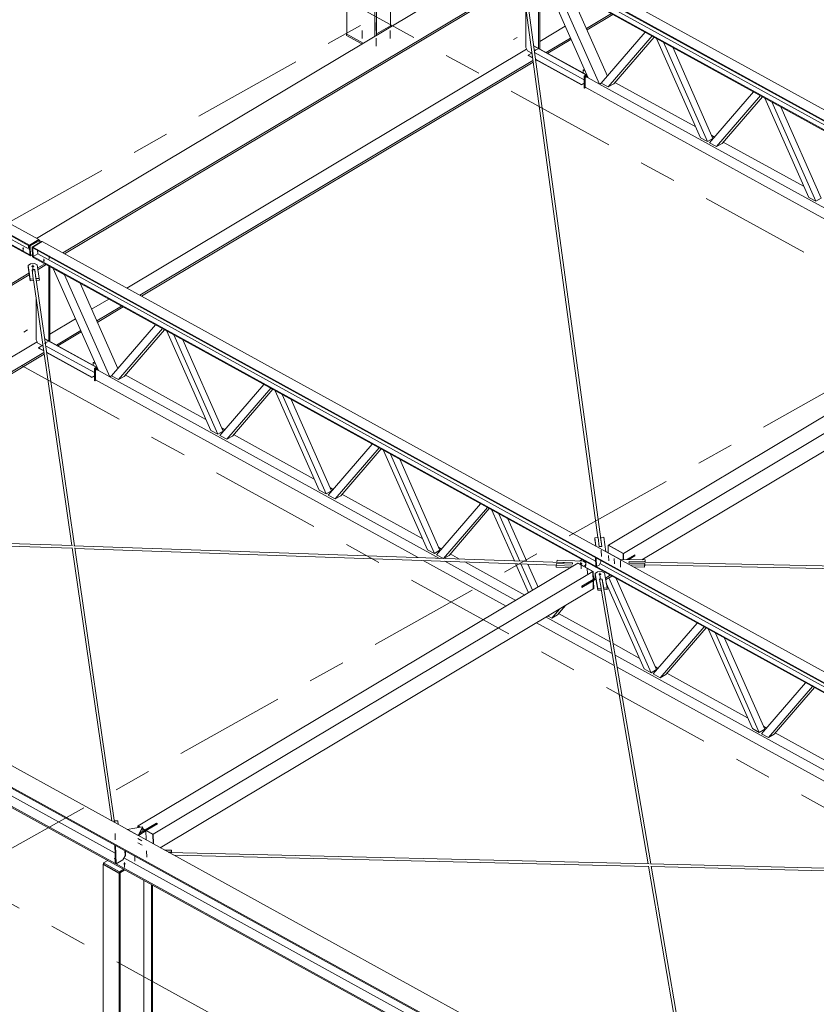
# Model space of a CAD drawing. Header units: millimetres. Extents: x -260 to 160, y -50 to 247.
# Tile 35 of 74: x -46 to -24, y 52 to 78. Entities that reach past the tile are written whole.
import ezdxf

# ---------------------------------------------------------------- set-up
doc = ezdxf.new("R2010")
doc.units = ezdxf.units.MM
for name, pattern in [('XKITLINE00', [0]), ('XKITLINE02', [4, 2, -2]), ('XKITLINE03', [6, 3, -1, 1, -1])]:
    doc.linetypes.add(name, pattern=pattern)
for name, color, linetype, lineweight in [('Element', 2, 'Continuous', 0), ('Spoina', 1, 'Continuous', 0), ('Śruba', 3, 'Continuous', 0)]:
    doc.layers.add(name, color=color, linetype=linetype, lineweight=lineweight)

msp = doc.modelspace()

# ---------------------------------------------------------------- hatches: boundary and pattern name
at = {"layer": 'Śruba'}
for points in [[(-31.665, 77.585), (-31.663, 77.581), (-31.662, 77.576), (-31.662, 77.572), (-31.663, 77.568), (-31.664, 77.565), (-31.665, 77.563), (-31.668, 77.561), (-31.67, 77.56), (-31.674, 77.56), (-31.677, 77.56), (-31.68, 77.562), (-31.684, 77.564), (-31.687, 77.568), (-31.69, 77.571), (-31.693, 77.575), (-31.695, 77.58), (-31.696, 77.584), (-31.697, 77.589), (-31.698, 77.593), (-31.697, 77.597), (-31.696, 77.6), (-31.694, 77.603), (-31.692, 77.604), (-31.689, 77.605), (-31.686, 77.605), (-31.683, 77.605), (-31.679, 77.603), (-31.676, 77.601), (-31.673, 77.598), (-31.67, 77.594), (-31.667, 77.59)], [(-30.326, 76.848), (-30.324, 76.843), (-30.323, 76.839), (-30.323, 76.835), (-30.324, 76.831), (-30.325, 76.828), (-30.326, 76.825), (-30.329, 76.823), (-30.331, 76.822), (-30.335, 76.822), (-30.338, 76.823), (-30.341, 76.825), (-30.345, 76.827), (-30.348, 76.83), (-30.351, 76.834), (-30.354, 76.838), (-30.356, 76.842), (-30.358, 76.847), (-30.358, 76.851), (-30.359, 76.855), (-30.358, 76.859), (-30.357, 76.863), (-30.355, 76.865), (-30.353, 76.867), (-30.35, 76.868), (-30.347, 76.868), (-30.344, 76.867), (-30.34, 76.866), (-30.337, 76.863), (-30.334, 76.86), (-30.331, 76.856), (-30.328, 76.852)], [(-45.491, 72.214), (-45.495, 72.215), (-45.5, 72.216), (-45.504, 72.218), (-45.507, 72.22), (-45.509, 72.222), (-45.511, 72.225), (-45.511, 72.228), (-45.511, 72.231), (-45.509, 72.233), (-45.507, 72.236), (-45.504, 72.238), (-45.5, 72.24), (-45.496, 72.241), (-45.491, 72.242), (-45.487, 72.243), (-45.482, 72.243), (-45.477, 72.242), (-45.473, 72.241), (-45.469, 72.239), (-45.466, 72.237), (-45.463, 72.235), (-45.462, 72.232), (-45.461, 72.229), (-45.462, 72.226), (-45.463, 72.224), (-45.465, 72.221), (-45.468, 72.219), (-45.472, 72.217), (-45.476, 72.215), (-45.481, 72.215), (-45.486, 72.214)], [(-45.234, 71.734), (-45.241, 71.735), (-45.248, 71.737), (-45.254, 71.74), (-45.259, 71.743), (-45.263, 71.747), (-45.265, 71.751), (-45.266, 71.756), (-45.265, 71.76), (-45.263, 71.764), (-45.26, 71.768), (-45.255, 71.772), (-45.249, 71.775), (-45.242, 71.777), (-45.235, 71.778), (-45.227, 71.779), (-45.22, 71.779), (-45.212, 71.778), (-45.206, 71.776), (-45.199, 71.773), (-45.195, 71.77), (-45.191, 71.766), (-45.188, 71.762), (-45.188, 71.758), (-45.188, 71.753), (-45.19, 71.749), (-45.194, 71.745), (-45.199, 71.741), (-45.204, 71.738), (-45.211, 71.736), (-45.219, 71.735), (-45.226, 71.734)], [(-44.933, 71.907), (-44.937, 71.908), (-44.942, 71.909), (-44.946, 71.911), (-44.949, 71.913), (-44.951, 71.915), (-44.953, 71.918), (-44.953, 71.92), (-44.953, 71.923), (-44.951, 71.926), (-44.949, 71.929), (-44.946, 71.931), (-44.942, 71.933), (-44.938, 71.934), (-44.933, 71.935), (-44.929, 71.935), (-44.924, 71.935), (-44.919, 71.935), (-44.915, 71.933), (-44.911, 71.932), (-44.908, 71.93), (-44.905, 71.927), (-44.904, 71.925), (-44.903, 71.922), (-44.904, 71.919), (-44.905, 71.916), (-44.907, 71.914), (-44.91, 71.911), (-44.914, 71.91), (-44.918, 71.908), (-44.923, 71.907), (-44.928, 71.907)], [(-44.865, 69.695), (-44.863, 69.691), (-44.862, 69.687), (-44.862, 69.682), (-44.863, 69.679), (-44.864, 69.675), (-44.865, 69.673), (-44.868, 69.671), (-44.87, 69.67), (-44.874, 69.67), (-44.877, 69.671), (-44.88, 69.672), (-44.884, 69.675), (-44.887, 69.678), (-44.89, 69.681), (-44.893, 69.685), (-44.895, 69.69), (-44.897, 69.694), (-44.897, 69.699), (-44.898, 69.703), (-44.897, 69.707), (-44.896, 69.71), (-44.894, 69.713), (-44.892, 69.714), (-44.889, 69.715), (-44.886, 69.716), (-44.883, 69.715), (-44.879, 69.713), (-44.876, 69.711), (-44.873, 69.708), (-44.87, 69.704), (-44.867, 69.7)], [(-43.526, 68.958), (-43.524, 68.954), (-43.524, 68.949), (-43.523, 68.945), (-43.524, 68.941), (-43.525, 68.938), (-43.527, 68.935), (-43.529, 68.933), (-43.532, 68.932), (-43.535, 68.932), (-43.538, 68.933), (-43.541, 68.935), (-43.545, 68.937), (-43.548, 68.94), (-43.551, 68.944), (-43.554, 68.948), (-43.556, 68.952), (-43.558, 68.957), (-43.559, 68.961), (-43.559, 68.966), (-43.558, 68.969), (-43.557, 68.973), (-43.556, 68.975), (-43.553, 68.977), (-43.551, 68.978), (-43.547, 68.978), (-43.544, 68.977), (-43.541, 68.976), (-43.537, 68.973), (-43.534, 68.97), (-43.531, 68.967), (-43.528, 68.962)], [(-30.458, 63.713), (-30.466, 63.714), (-30.472, 63.716), (-30.478, 63.719), (-30.483, 63.722), (-30.487, 63.726), (-30.49, 63.73), (-30.49, 63.734), (-30.49, 63.739), (-30.488, 63.743), (-30.484, 63.747), (-30.479, 63.75), (-30.473, 63.753), (-30.467, 63.756), (-30.459, 63.757), (-30.452, 63.758), (-30.444, 63.758), (-30.437, 63.757), (-30.43, 63.755), (-30.424, 63.752), (-30.419, 63.749), (-30.415, 63.745), (-30.413, 63.741), (-30.412, 63.736), (-30.413, 63.732), (-30.415, 63.728), (-30.418, 63.724), (-30.423, 63.72), (-30.429, 63.717), (-30.436, 63.715), (-30.443, 63.713), (-30.451, 63.713)], [(-29.945, 63.431), (-29.952, 63.432), (-29.959, 63.434), (-29.965, 63.436), (-29.97, 63.44), (-29.974, 63.443), (-29.976, 63.448), (-29.977, 63.452), (-29.976, 63.456), (-29.974, 63.461), (-29.971, 63.465), (-29.966, 63.468), (-29.96, 63.471), (-29.953, 63.473), (-29.946, 63.475), (-29.938, 63.476), (-29.931, 63.475), (-29.923, 63.474), (-29.916, 63.472), (-29.91, 63.47), (-29.905, 63.466), (-29.902, 63.463), (-29.899, 63.458), (-29.899, 63.454), (-29.899, 63.45), (-29.901, 63.445), (-29.905, 63.441), (-29.91, 63.438), (-29.915, 63.435), (-29.922, 63.433), (-29.93, 63.431), (-29.937, 63.431)], [(-43.014, 55.766), (-43.02, 55.767), (-43.025, 55.768), (-43.03, 55.77), (-43.034, 55.773), (-43.037, 55.776), (-43.039, 55.78), (-43.04, 55.783), (-43.04, 55.787), (-43.038, 55.79), (-43.035, 55.793), (-43.031, 55.796), (-43.026, 55.799), (-43.021, 55.801), (-43.015, 55.802), (-43.008, 55.802), (-43.002, 55.802), (-42.996, 55.801), (-42.991, 55.8), (-42.986, 55.798), (-42.982, 55.795), (-42.978, 55.792), (-42.977, 55.788), (-42.976, 55.785), (-42.976, 55.781), (-42.978, 55.778), (-42.981, 55.774), (-42.985, 55.772), (-42.99, 55.769), (-42.995, 55.767), (-43.001, 55.766), (-43.007, 55.766)], [(-42.76, 55.626), (-42.766, 55.627), (-42.772, 55.628), (-42.777, 55.631), (-42.781, 55.633), (-42.784, 55.636), (-42.786, 55.64), (-42.786, 55.643), (-42.786, 55.647), (-42.784, 55.651), (-42.781, 55.654), (-42.777, 55.657), (-42.773, 55.659), (-42.767, 55.661), (-42.761, 55.662), (-42.755, 55.663), (-42.749, 55.663), (-42.743, 55.662), (-42.737, 55.66), (-42.732, 55.658), (-42.728, 55.655), (-42.725, 55.652), (-42.723, 55.649), (-42.722, 55.645), (-42.723, 55.642), (-42.724, 55.638), (-42.727, 55.635), (-42.731, 55.632), (-42.736, 55.629), (-42.742, 55.628), (-42.748, 55.626), (-42.754, 55.626)]]:
    msp.add_hatch(color=256, dxfattribs=at).paths.add_polyline_path(points, flags=17)

# ---------------------------------------------------------------- linework, layer by layer
at = {"layer": 'Element', "linetype": 'XKITLINE00', "lineweight": 0}
for p, q in [((-45.315, 72.324), (-75.66, 89.037)), ((-45.314, 72.301), (-75.66, 89.013)), ((-75.409, 89.187), (-45.064, 72.474)), ((-45.308, 72.067), (-75.653, 88.779)), ((-75.343, 88.585), (-45.307, 72.043)), ((-60.378, 80.503), (-45.312, 72.206)), ((-31.772, 80.314), (-1.427, 63.602)), ((-45.125, 72.508), (-32.417, 80.104)), ((-36.767, 78.015), (-36.767, 80.121)), ((-1.679, 63.451), (-32.024, 80.164)), ((-1.678, 63.428), (-32.023, 80.14)), ((-31.897, 79.978), (-16.827, 71.678)), ((-36.006, 77.958), (-36.006, 79.702)), ((-35.965, 77.983), (-35.965, 79.68)), ((-1.672, 63.194), (-32.017, 79.906)), ((-1.671, 63.171), (-32.016, 79.883)), ((-31.595, 77.633), (-31.595, 79.651)), ((-44.415, 72.117), (-32.132, 79.458)), ((-44.373, 72.094), (-32.126, 79.414)), ((-35.587, 78.24), (-35.587, 79.471)), ((-29.89, 64.199), (-31.976, 79.512)), ((-31.564, 77.616), (-31.564, 79.634)), ((-31.478, 79.586), (-30.261, 76.835)), ((-31.171, 79.417), (-29.954, 76.666)), ((-29.995, 64.439), (-32.014, 79.264)), ((-29.738, 76.886), (-30.756, 79.189)), ((-31.942, 78.739), (-31.942, 77.652)), ((-30.305, 78.169), (-29.633, 78.571)), ((-30.288, 78.132), (-29.592, 78.548)), ((-35.965, 78.028), (-35.587, 78.24)), ((-35.587, 78.24), (-35.56, 78.225)), ((-31.564, 77.816), (-30.877, 78.227)), ((-29.903, 76.694), (-28.72, 78.067)), ((-36.773, 78.04), (-36.767, 78.043)), ((-36.773, 77.98), (-36.773, 78.04)), ((-36.773, 78.04), (-36.767, 78.037)), ((-36.355, 77.75), (-36.773, 77.98)), ((-36.767, 78.015), (-36.322, 77.769)), ((-31.391, 77.521), (-30.737, 77.911)), ((-31.349, 77.498), (-30.721, 77.874)), ((-29.719, 76.592), (-28.535, 77.966)), ((-28.482, 77.937), (-29.568, 76.677)), ((-27.229, 75.221), (-28.413, 77.899)), ((-27.045, 75.119), (-28.229, 77.797)), ((-42.691, 71.167), (-31.916, 77.606)), ((-31.942, 77.652), (-31.891, 77.564)), ((-31.891, 77.564), (-31.78, 77.503)), ((-31.729, 77.7), (-31.723, 77.704)), ((-31.729, 77.699), (-30.319, 76.922)), ((-31.723, 77.704), (-30.311, 76.926)), ((-27.98, 77.66), (-26.894, 75.204)), ((-42.343, 70.976), (-31.747, 77.308)), ((-42.302, 70.953), (-31.741, 77.264)), ((-31.774, 77.506), (-31.874, 77.45)), ((-31.874, 77.45), (-31.758, 77.386)), ((-31.874, 77.45), (-31.874, 77.441)), ((-31.874, 77.441), (-31.756, 77.376)), ((-31.704, 77.516), (-30.368, 76.78)), ((-31.68, 77.343), (-30.434, 76.657)), ((-31.679, 77.334), (-30.434, 76.648)), ((-31.675, 77.303), (-31.65, 77.318)), ((-30.397, 77.048), (-30.367, 77.065)), ((-30.342, 77.017), (-30.397, 77.048)), ((-30.397, 77.048), (-30.397, 76.973)), ((-30.367, 77.065), (-30.361, 77.062)), ((-30.368, 76.895), (-30.304, 76.931)), ((-30.368, 76.568), (-30.368, 76.895)), ((-30.368, 76.895), (-30.353, 76.886)), ((-30.353, 76.886), (-30.298, 76.917)), ((-30.353, 76.886), (-30.353, 76.56)), ((-30.292, 76.905), (-30.34, 76.879)), ((-30.34, 76.879), (-30.261, 76.835)), ((-30.34, 76.879), (-30.34, 76.582)), ((-29.954, 76.666), (-30.261, 76.835)), ((-30.434, 76.657), (-30.368, 76.694)), ((-30.434, 76.648), (-30.368, 76.685)), ((-30.434, 76.648), (-30.434, 76.657)), ((-30.353, 76.56), (-30.368, 76.568)), ((-30.353, 76.56), (-30.327, 76.574)), ((-30.34, 76.582), (-19.267, 70.483)), ((-29.973, 76.677), (-19.009, 70.638)), ((-29.954, 76.666), (-29.903, 76.694)), ((-29.719, 76.592), (-29.903, 76.694)), ((-29.568, 76.677), (-29.719, 76.592)), ((-29.536, 76.715), (-27.36, 75.517)), ((-26.983, 75.086), (-25.799, 76.459)), ((-26.799, 74.984), (-25.615, 76.358)), ((-25.562, 76.329), (-26.648, 75.069)), ((-24.309, 73.613), (-25.493, 76.29)), ((-24.124, 73.511), (-25.308, 76.189)), ((-25.06, 76.052), (-23.974, 73.596)), ((-27.045, 75.119), (-27.229, 75.221)), ((-26.894, 75.204), (-27.045, 75.119)), ((-26.926, 75.278), (-26.853, 75.237)), ((-26.799, 74.984), (-26.983, 75.086)), ((-26.648, 75.069), (-26.799, 74.984)), ((-26.615, 75.107), (-24.439, 73.908)), ((-24.124, 73.511), (-24.309, 73.613)), ((-23.974, 73.596), (-24.124, 73.511)), ((-45.064, 72.474), (-45.315, 72.324)), ((-45.315, 72.315), (-45.064, 72.466)), ((-45.315, 72.324), (-45.314, 72.301)), ((-45.308, 72.052), (-45.315, 72.315)), ((-45.295, 72.304), (-45.315, 72.315)), ((-45.043, 72.454), (-45.295, 72.304)), ((-45.287, 72.041), (-45.295, 72.304)), ((-45.244, 72.276), (-44.993, 72.426)), ((-45.237, 72.013), (-45.244, 72.276)), ((-45.244, 72.276), (-45.224, 72.265)), ((-45.224, 72.274), (-44.972, 72.424)), ((-14.879, 55.561), (-45.224, 72.274)), ((-45.224, 72.274), (-45.223, 72.25)), ((-45.216, 72.002), (-45.224, 72.265)), ((-14.878, 55.538), (-45.223, 72.25)), ((-45.064, 72.466), (-45.064, 72.474)), ((-45.064, 72.466), (-45.043, 72.454)), ((-45.042, 72.397), (-45.043, 72.454)), ((-44.993, 72.426), (-44.98, 72.42)), ((-44.972, 72.424), (-14.627, 55.712)), ((-45.307, 72.043), (-45.308, 72.067)), ((-45.287, 72.041), (-45.308, 72.052)), ((-45.307, 72.043), (-45.3, 72.048)), ((-45.238, 72.07), (-45.287, 72.041)), ((-45.237, 72.013), (-45.216, 72.002)), ((-45.097, 72.088), (-45.217, 72.017)), ((-14.872, 55.304), (-45.217, 72.017)), ((-45.217, 72.017), (-45.216, 71.993)), ((-45.216, 71.993), (-44.907, 71.823)), ((-45.1, 72.183), (-45.097, 72.088)), ((-45.097, 72.088), (-30.057, 63.804)), ((-45.356, 71.779), (-45.291, 71.824)), ((-45.355, 71.732), (-45.356, 71.779)), ((-45.303, 71.412), (-45.356, 71.779)), ((-45.355, 71.732), (-45.301, 71.365)), ((-45.291, 71.824), (-45.184, 71.831)), ((-45.184, 71.831), (-45.107, 71.795)), ((-45.107, 71.795), (-45.054, 71.429)), ((-45.094, 71.711), (-44.907, 71.823)), ((-45.088, 71.667), (-44.865, 71.8)), ((-44.907, 71.823), (-14.871, 55.281)), ((-44.795, 69.743), (-44.795, 71.761)), ((-44.765, 69.727), (-44.765, 71.745)), ((-44.678, 71.696), (-44.371, 71.527)), ((-44.677, 71.696), (-44.678, 71.696)), ((-44.678, 71.696), (-43.461, 68.945)), ((-56.786, 64.722), (-45.331, 71.569)), ((-56.711, 64.72), (-45.325, 71.526)), ((-45.214, 71.418), (-45.303, 71.412)), ((-45.249, 71.663), (-45.233, 71.664)), ((-45.249, 71.663), (-45.214, 71.418)), ((-45.244, 71.655), (-45.247, 71.645)), ((-45.231, 71.666), (-45.244, 71.655)), ((-45.213, 71.671), (-45.231, 71.666)), ((-45.212, 71.371), (-45.214, 71.418)), ((-45.195, 71.668), (-45.213, 71.671)), ((-45.182, 71.657), (-45.195, 71.668)), ((-45.193, 71.666), (-45.178, 71.667)), ((-45.177, 71.643), (-45.182, 71.657)), ((-45.177, 71.643), (-45.178, 71.667)), ((-45.143, 71.423), (-45.178, 71.667)), ((-44.104, 64.222), (-45.177, 71.643)), ((-45.054, 71.429), (-45.143, 71.423)), ((-45.142, 71.399), (-45.143, 71.423)), ((-45.052, 71.382), (-45.054, 71.429)), ((-44.371, 71.527), (-44.37, 71.527)), ((-44.371, 71.527), (-43.154, 68.776)), ((-29.713, 64.24), (-17.338, 71.637)), ((-45.301, 71.365), (-45.303, 71.412)), ((-45.301, 71.365), (-45.212, 71.371)), ((-44.176, 64.224), (-45.213, 71.395)), ((-45.139, 71.376), (-45.052, 71.382)), ((-42.938, 68.997), (-43.956, 71.299)), ((-16.932, 71.413), (-29.307, 64.016)), ((-45.142, 70.906), (-45.142, 69.77)), ((-16.919, 70.946), (-28.808, 63.839)), ((-43.645, 70.597), (-43.183, 70.873)), ((-43.506, 70.281), (-42.835, 70.682)), ((-43.489, 70.243), (-42.794, 70.659)), ((-44.765, 69.928), (-44.078, 70.338)), ((-43.104, 68.804), (-41.92, 70.178)), ((-44.592, 69.632), (-43.938, 70.023)), ((-44.551, 69.609), (-43.921, 69.985)), ((-42.919, 68.703), (-41.735, 70.076)), ((-41.682, 70.047), (-42.768, 68.787)), ((-40.429, 67.331), (-41.613, 70.009)), ((-40.245, 67.23), (-41.429, 69.907)), ((-53.752, 64.557), (-45.113, 69.719)), ((-45.142, 69.77), (-45.092, 69.682)), ((-45.092, 69.682), (-44.973, 69.617)), ((-44.957, 69.626), (-45.074, 69.56)), ((-45.074, 69.56), (-44.937, 69.485)), ((-45.074, 69.56), (-45.074, 69.551)), ((-44.912, 69.808), (-43.512, 69.036)), ((-44.911, 69.799), (-43.519, 69.032)), ((-44.884, 69.615), (-43.568, 68.89)), ((-41.18, 69.77), (-40.094, 67.314)), ((-53.121, 64.535), (-44.929, 69.431)), ((-53.046, 64.533), (-44.923, 69.387)), ((-45.074, 69.551), (-44.935, 69.475)), ((-44.859, 69.442), (-43.634, 68.767)), ((-44.858, 69.432), (-43.634, 68.758)), ((-44.857, 69.426), (-44.852, 69.429)), ((-43.597, 69.158), (-43.567, 69.175)), ((-43.542, 69.127), (-43.597, 69.158)), ((-43.597, 69.158), (-43.597, 69.083)), ((-43.568, 69.005), (-43.504, 69.041)), ((-43.567, 69.175), (-43.561, 69.172)), ((-43.553, 68.996), (-43.498, 69.027)), ((-43.634, 68.767), (-43.568, 68.804)), ((-43.634, 68.758), (-43.568, 68.795)), ((-43.634, 68.758), (-43.634, 68.767)), ((-43.568, 68.678), (-43.568, 69.005)), ((-43.568, 69.005), (-43.553, 68.996)), ((-43.553, 68.996), (-43.553, 68.67)), ((-43.492, 69.015), (-43.54, 68.989)), ((-43.54, 68.989), (-43.461, 68.945)), ((-43.54, 68.989), (-43.54, 68.692)), ((-43.154, 68.776), (-43.461, 68.945)), ((-43.173, 68.787), (-34.264, 63.88)), ((-43.154, 68.776), (-43.104, 68.804)), ((-42.919, 68.703), (-43.104, 68.804)), ((-42.768, 68.787), (-42.919, 68.703)), ((-42.736, 68.825), (-40.56, 67.627)), ((-43.553, 68.67), (-43.568, 68.678)), ((-43.553, 68.67), (-43.527, 68.684)), ((-43.54, 68.692), (-34.84, 63.9)), ((-40.183, 67.196), (-38.999, 68.569)), ((-39.999, 67.094), (-38.815, 68.468)), ((-38.762, 68.439), (-39.848, 67.179)), ((-37.509, 65.723), (-38.693, 68.4)), ((-37.324, 65.621), (-38.508, 68.299)), ((-38.26, 68.162), (-37.174, 65.706)), ((-40.245, 67.23), (-40.429, 67.331)), ((-40.094, 67.314), (-40.245, 67.23)), ((-39.999, 67.094), (-40.183, 67.196)), ((-40.126, 67.388), (-40.053, 67.347)), ((-39.848, 67.179), (-39.999, 67.094)), ((-39.815, 67.217), (-37.64, 66.018)), ((-37.263, 65.588), (-36.079, 66.961)), ((-37.079, 65.486), (-35.895, 66.859)), ((-35.842, 66.83), (-36.928, 65.571)), ((-34.589, 64.115), (-35.773, 66.792)), ((-34.404, 64.013), (-35.588, 66.691)), ((-35.339, 66.554), (-34.253, 64.098)), ((-37.324, 65.621), (-37.509, 65.723)), ((-37.174, 65.706), (-37.324, 65.621)), ((-37.079, 65.486), (-37.263, 65.588)), ((-37.206, 65.78), (-37.133, 65.739)), ((-36.895, 65.608), (-34.719, 64.41)), ((-36.928, 65.571), (-37.079, 65.486)), ((-34.343, 63.979), (-33.159, 65.353)), ((-34.159, 63.878), (-32.975, 65.251)), ((-32.922, 65.222), (-34.008, 63.962)), ((-32.245, 63.81), (-32.852, 65.184)), ((-32.103, 63.805), (-32.668, 65.082)), ((-57.678, 64.829), (-27.333, 48.117)), ((-31.912, 63.798), (-32.419, 64.945)), ((-58.181, 64.529), (-27.836, 47.817)), ((-56.938, 64.668), (-44.155, 64.224)), ((-56.515, 64.582), (-44.166, 64.153)), ((-58.18, 64.5), (-27.835, 47.787)), ((-30.081, 64.434), (-29.992, 64.44)), ((-30.08, 64.387), (-30.081, 64.434)), ((-30.05, 64.206), (-30.081, 64.434)), ((-30.055, 64.209), (-30.08, 64.387)), ((-29.992, 64.44), (-29.959, 64.195)), ((-29.921, 64.444), (-29.832, 64.45)), ((-29.92, 64.42), (-29.921, 64.444)), ((-29.888, 64.199), (-29.921, 64.444)), ((-29.832, 64.45), (-29.778, 64.056)), ((-43.102, 56.802), (-44.168, 64.169)), ((-44.118, 64.222), (-30.681, 63.756)), ((-43.025, 56.759), (-44.096, 64.165)), ((-44.094, 64.15), (-31.118, 63.699)), ((-34.404, 64.013), (-34.589, 64.115)), ((-34.253, 64.098), (-34.404, 64.013)), ((-34.286, 64.171), (-34.212, 64.131)), ((-33.975, 64), (-33.723, 63.861)), ((-29.959, 64.195), (-29.888, 64.199)), ((-29.943, 64.196), (-29.94, 64.198)), ((-29.94, 64.198), (-29.922, 64.203)), ((-29.922, 64.203), (-29.905, 64.2)), ((-29.905, 64.2), (-29.903, 64.198)), ((-29.78, 64.069), (-29.385, 63.851)), ((-29.723, 64.234), (-29.713, 64.24)), ((-29.318, 64.01), (-29.723, 64.234)), ((-29.718, 64.035), (-29.723, 64.234)), ((-29.307, 64.016), (-29.713, 64.24)), ((-29.307, 64.016), (-29.713, 64.24)), ((-29.318, 64.01), (-29.307, 64.016)), ((-29.313, 63.85), (-29.318, 64.01)), ((-29.303, 63.85), (-29.307, 64.016)), ((-29.303, 63.85), (-29.307, 64.016)), ((-57.832, 63.818), (-28.255, 47.529)), ((-57.831, 63.789), (-28.255, 47.5)), ((-57.589, 63.964), (-43.01, 55.935)), ((-42.386, 56.665), (-30.538, 63.747)), ((-34.702, 63.824), (-32.467, 62.593)), ((-34.159, 63.878), (-34.343, 63.979)), ((-34.008, 63.962), (-34.159, 63.878)), ((-34.126, 63.804), (-32.209, 62.748)), ((-33.585, 63.785), (-31.966, 62.893)), ((-31.866, 62.953), (-32.213, 63.738)), ((-31.756, 63.019), (-32.071, 63.733)), ((-31.607, 63.108), (-31.88, 63.726)), ((-31.12, 63.687), (-31.112, 63.738)), ((-31.112, 63.738), (-30.686, 63.723)), ((-31.106, 63.779), (-31.097, 63.83)), ((-31.105, 63.77), (-31.106, 63.779)), ((-30.679, 63.764), (-31.106, 63.779)), ((-31.097, 63.83), (-30.386, 63.805)), ((-30.686, 63.723), (-30.679, 63.764)), ((-30.684, 63.736), (-30.682, 63.75)), ((-30.684, 63.732), (-30.684, 63.736)), ((-30.682, 63.75), (-30.681, 63.756)), ((-30.681, 63.756), (-30.68, 63.755)), ((-30.528, 63.753), (-30.538, 63.747)), ((-30.132, 63.523), (-30.538, 63.747)), ((-30.538, 63.747), (-30.132, 63.523)), ((-30.122, 63.529), (-30.528, 63.753)), ((-30.488, 63.809), (-30.424, 63.847)), ((-30.386, 63.805), (-30.322, 63.762)), ((-30.322, 63.762), (-30.332, 63.7)), ((-30.321, 63.715), (-30.322, 63.762)), ((-30.053, 63.668), (-30.059, 63.899)), ((-30.039, 63.888), (-30.033, 63.657)), ((-29.965, 63.698), (-29.916, 63.786)), ((-29.941, 63.741), (-14.875, 55.443)), ((-29.916, 63.786), (-29.917, 63.821)), ((-29.408, 63.852), (-28.72, 63.837)), ((-29, 63.98), (-29.221, 63.848)), ((-29.004, 63.948), (-29.173, 63.847)), ((-28.999, 63.945), (-29.164, 63.847)), ((-29.157, 63.767), (-29.158, 63.754)), ((-29.158, 63.754), (-29.157, 63.763)), ((-29.158, 63.754), (-28.731, 63.745)), ((-29.156, 63.781), (-29.157, 63.767)), ((-29.155, 63.787), (-29.156, 63.781)), ((-29.155, 63.787), (-2.361, 63.217)), ((-29.154, 63.787), (-29.153, 63.795)), ((-29.153, 63.787), (-29.153, 63.795)), ((-28.726, 63.786), (-29.153, 63.795)), ((-29.005, 63.977), (-29.004, 63.948)), ((-29.004, 63.948), (-28.999, 63.945)), ((-28.999, 63.945), (-29, 63.98)), ((-28.731, 63.745), (-28.737, 63.694)), ((-28.73, 63.698), (-28.731, 63.745)), ((-28.72, 63.837), (-28.726, 63.786)), ((-28.726, 63.778), (-28.726, 63.786)), ((-28.719, 63.79), (-28.72, 63.837)), ((-28.72, 63.778), (-28.719, 63.79)), ((-41.98, 56.442), (-30.132, 63.523)), ((-31.119, 63.64), (-31.12, 63.687)), ((-30.665, 63.671), (-31.12, 63.687)), ((-30.739, 63.627), (-31.119, 63.64)), ((-30.332, 63.7), (-30.384, 63.674)), ((-30.339, 63.649), (-30.33, 63.653)), ((-30.33, 63.653), (-30.332, 63.7)), ((-30.33, 63.653), (-30.321, 63.715)), ((-30.122, 63.529), (-30.132, 63.523)), ((-30.126, 63.307), (-30.132, 63.523)), ((-30.132, 63.523), (-30.126, 63.307)), ((-30.116, 63.313), (-30.122, 63.529)), ((-30.067, 63.474), (-30.003, 63.52)), ((-30.066, 63.428), (-30.067, 63.474)), ((-29.998, 63.067), (-30.067, 63.474)), ((-30.053, 63.668), (-30.033, 63.657)), ((-30.033, 63.657), (-29.965, 63.698)), ((-30.003, 63.52), (-29.897, 63.528)), ((-29.897, 63.528), (-29.819, 63.493)), ((-29.819, 63.493), (-29.749, 63.086)), ((-28.737, 63.694), (-29.136, 63.702)), ((-29.048, 63.654), (-28.736, 63.647)), ((-28.736, 63.647), (-28.737, 63.694)), ((-28.736, 63.647), (-28.73, 63.698)), ((-28.73, 63.706), (-2.797, 63.155)), ((-30.427, 63.098), (-30.065, 63.314)), ((-30.126, 63.307), (-30.427, 63.127)), ((-30.427, 63.092), (-30.125, 63.272)), ((-30.13, 63.275), (-30.125, 63.272)), ((-30.13, 63.275), (-30.125, 63.272)), ((-30.126, 63.307), (-30.116, 63.313)), ((-30.125, 63.272), (-30.115, 63.278)), ((-30.125, 63.272), (-30.119, 63.056)), ((-30.125, 63.272), (-30.119, 63.056)), ((-30.12, 63.281), (-30.115, 63.278)), ((-30.118, 63.389), (-30.054, 63.354)), ((-30.117, 63.343), (-30.045, 63.303)), ((-30.116, 63.319), (-30.096, 63.331)), ((-30.115, 63.278), (-30.109, 63.062)), ((-30.066, 63.428), (-29.996, 63.021)), ((-29.951, 63.318), (-29.935, 63.319)), ((-29.951, 63.318), (-29.909, 63.074)), ((-29.945, 63.31), (-29.948, 63.302)), ((-29.932, 63.322), (-29.945, 63.31)), ((-29.914, 63.327), (-29.932, 63.322)), ((-29.897, 63.324), (-29.914, 63.327)), ((-29.884, 63.314), (-29.897, 63.324)), ((-29.895, 63.322), (-29.88, 63.323)), ((-29.879, 63.299), (-29.884, 63.314)), ((-29.879, 63.299), (-29.88, 63.323)), ((-29.838, 63.079), (-29.88, 63.323)), ((-28.567, 55.64), (-29.879, 63.299)), ((-29.794, 63.349), (-29.663, 63.427)), ((-29.787, 63.306), (-29.622, 63.405)), ((-28.748, 60.898), (-29.77, 63.209)), ((-28.564, 60.797), (-29.697, 63.36)), ((-29.499, 63.337), (-28.413, 60.881)), ((-30.119, 63.056), (-41.791, 56.079)), ((-30.427, 63.127), (-30.427, 63.092)), ((-30.119, 63.056), (-30.109, 63.062)), ((-29.909, 63.074), (-29.998, 63.067)), ((-29.996, 63.021), (-29.998, 63.067)), ((-29.996, 63.021), (-29.908, 63.027)), ((-29.908, 63.027), (-29.909, 63.074)), ((-28.639, 55.642), (-29.908, 63.051)), ((-29.749, 63.086), (-29.838, 63.079)), ((-29.837, 63.055), (-29.838, 63.079)), ((-29.833, 63.033), (-29.748, 63.039)), ((-29.748, 63.039), (-29.749, 63.086)), ((-31.238, 62.269), (-31.03, 62.511)), ((-30.869, 62.607), (-31.088, 62.354)), ((-31.055, 62.392), (-29.664, 61.626)), ((-31.648, 62.142), (-29.555, 60.99)), ((-31.389, 62.297), (-29.611, 61.317)), ((-31.34, 62.326), (-31.238, 62.269)), ((-31.088, 62.354), (-31.238, 62.269)), ((-28.503, 60.763), (-27.319, 62.136)), ((-28.318, 60.661), (-27.134, 62.035)), ((-27.081, 62.006), (-28.167, 60.746)), ((-25.828, 59.29), (-27.012, 61.967)), ((-25.644, 59.188), (-26.828, 61.866)), ((-26.579, 61.729), (-25.493, 59.273)), ((-29.585, 61.582), (-28.879, 61.194)), ((-29.532, 61.274), (-18.88, 55.407)), ((-29.476, 60.946), (-19.444, 55.421)), ((-28.564, 60.797), (-28.748, 60.898)), ((-28.413, 60.881), (-28.564, 60.797)), ((-28.446, 60.955), (-28.372, 60.914)), ((-28.318, 60.661), (-28.503, 60.763)), ((-28.167, 60.746), (-28.318, 60.661)), ((-28.135, 60.784), (-25.959, 59.585)), ((-25.582, 59.154), (-24.398, 60.528)), ((-25.398, 59.053), (-24.214, 60.426)), ((-24.161, 60.397), (-25.247, 59.137)), ((-25.644, 59.188), (-25.828, 59.29)), ((-25.493, 59.273), (-25.644, 59.188)), ((-25.526, 59.347), (-25.452, 59.306)), ((-25.398, 59.053), (-25.582, 59.154)), ((-25.247, 59.137), (-25.398, 59.053)), ((-25.215, 59.175), (-23.039, 57.977)), ((-43.028, 56.803), (-42.939, 56.808)), ((-43.027, 56.779), (-43.028, 56.803)), ((-43.028, 56.803), (-43.021, 56.757)), ((-42.939, 56.808), (-42.924, 56.704)), ((-42.688, 56.574), (-42.275, 56.645)), ((-42.688, 56.574), (-42.688, 56.574)), ((-42.384, 56.406), (-42.688, 56.574)), ((-42.396, 56.659), (-42.386, 56.665)), ((-42.396, 56.659), (-42.348, 56.632)), ((-42.395, 56.624), (-42.396, 56.659)), ((-42.386, 56.665), (-42.332, 56.635)), ((-42.386, 56.665), (-42.332, 56.635)), ((-42.275, 56.645), (-42.384, 56.406)), ((-42.373, 56.4), (-42.285, 56.592)), ((-42.341, 56.471), (-41.896, 56.736)), ((-42.261, 56.607), (-42.285, 56.593)), ((-42.275, 56.616), (-42.275, 56.645)), ((-42.275, 56.615), (-42.275, 56.616)), ((-42.275, 56.615), (-42.261, 56.607)), ((-42.258, 56.52), (-42.261, 56.607)), ((-42.26, 56.596), (-42.198, 56.562)), ((-42.26, 56.596), (-42.198, 56.562)), ((-42.26, 56.584), (-42.208, 56.556)), ((-42.208, 56.556), (-42.198, 56.562)), ((-42.208, 56.55), (-42.208, 56.556)), ((-42.198, 56.562), (-41.897, 56.742)), ((-42.198, 56.556), (-42.198, 56.562)), ((-42.198, 56.556), (-42.198, 56.562)), ((-42.168, 56.545), (-41.866, 56.725)), ((-41.896, 56.736), (-41.897, 56.742)), ((-41.897, 56.742), (-41.866, 56.725)), ((-41.896, 56.736), (-41.871, 56.722)), ((-42.384, 56.406), (-42.384, 56.406)), ((-42.37, 56.398), (-42.354, 56.428)), ((-42.359, 56.431), (-42.354, 56.428)), ((-42.354, 56.428), (-42.178, 56.533)), ((-42.178, 56.539), (-42.168, 56.545)), ((-41.99, 56.436), (-42.178, 56.539)), ((-42.171, 56.289), (-42.178, 56.539)), ((-42.168, 56.545), (-41.98, 56.442)), ((-41.98, 56.442), (-42.168, 56.545)), ((-41.99, 56.436), (-41.98, 56.442)), ((-41.983, 56.186), (-41.99, 56.436)), ((-41.98, 56.442), (-41.973, 56.18)), ((-41.973, 56.18), (-41.98, 56.442)), ((-43.002, 55.655), (-43.016, 56.148)), ((-42.995, 56.137), (-42.982, 55.644)), ((-42.804, 55.75), (-42.743, 55.861)), ((-42.774, 55.805), (-28.182, 47.768)), ((-42.743, 55.861), (-42.747, 56)), ((-41.674, 56.015), (-41.491, 56.011)), ((-41.497, 55.96), (-41.576, 55.961)), ((-41.561, 55.953), (-28.618, 55.642)), ((-41.491, 56.011), (-41.497, 55.96)), ((-41.497, 55.951), (-41.497, 55.96)), ((-41.489, 55.964), (-41.491, 56.011)), ((-41.491, 55.951), (-41.489, 55.964)), ((-41.425, 55.878), (-28.627, 55.57)), ((-43.321, 55.633), (-43.334, 55.626)), ((-43.334, 55.626), (-42.903, 55.388)), ((-43.334, 23.42), (-43.334, 55.626)), ((-43.209, 55.736), (-43.322, 55.668)), ((-43.322, 55.668), (-43.321, 55.633)), ((-43.322, 55.668), (-42.891, 55.431)), ((-43.321, 55.633), (-42.89, 55.396)), ((-43.002, 55.655), (-42.982, 55.644)), ((-42.982, 55.644), (-42.804, 55.75)), ((-42.891, 55.431), (-42.778, 55.499)), ((-27.419, 48.518), (-28.629, 55.586)), ((-28.58, 55.641), (-15.56, 55.328)), ((-27.306, 48.279), (-28.557, 55.583)), ((-28.555, 55.569), (-15.996, 55.267)), ((-42.871, 55.407), (-42.903, 55.388)), ((-42.903, 55.388), (-42.903, 23.183)), ((-42.89, 55.396), (-42.891, 55.431)), ((-42.747, 55.482), (-42.89, 55.396)), ((-42.871, 23.201), (-42.871, 55.407)), ((-42.235, 40.131), (-42.235, 55.2)), ((-42.03, 40.23), (-42.03, 55.087)), ((-41.998, 40.245), (-41.998, 55.069))]:
    msp.add_line(p, q, dxfattribs=at)
at = {"layer": 'Spoina', "linetype": 'XKITLINE03', "lineweight": 0}
for p, q in [((-195.257, 166.208), (62.439, 24.284)), ((-208.457, 158.81), (49.239, 16.886)), ((-221.657, 151.412), (36.039, 9.488)), ((-98.328, 43.536), (26.383, 113.43)), ((-83.109, 35.155), (41.602, 105.048))]:
    msp.add_line(p, q, dxfattribs=at)
at = {"layer": 'Śruba', "linetype": 'XKITLINE02', "lineweight": 0}
for p, q in [((-35.974, 78.111), (-35.974, 78.325)), ((-36.351, 77.9), (-36.351, 78.114)), ((-35.593, 77.902), (-35.593, 78.116)), ((-35.97, 77.691), (-35.97, 77.904)), ((-32.268, 77.873), (-32.168, 77.929)), ((-45.344, 72.257), (-45.346, 72.345)), ((-44.786, 71.95), (-44.788, 72.037)), ((-45.469, 69.983), (-45.368, 70.039)), ((-29.906, 64.105), (-29.901, 63.93)), ((-29.702, 63.813), (-29.706, 63.959)), ((-29.55, 63.729), (-29.554, 63.875)), ((-29.389, 63.82), (-29.384, 63.645)), ((-30.28, 63.467), (-30.284, 63.613)), ((-30.128, 63.383), (-30.132, 63.53)), ((-43.01, 56.464), (-43.005, 56.289)), ((-42.285, 56.266), (-42.399, 56.329)), ((-42.281, 56.149), (-42.396, 56.212)), ((-42.732, 55.983), (-42.729, 55.851)), ((-42.479, 55.843), (-42.475, 55.712)), ((-42.16, 55.996), (-42.155, 55.82))]:
    msp.add_line(p, q, dxfattribs=at)
at = {"layer": 'Śruba', "linetype": 'XKITLINE00', "lineweight": 0}
for p, q in [((-31.71, 77.565), (-31.61, 77.622)), ((-30.278, 76.88), (-30.366, 76.831)), ((-45.485, 72.173), (-45.487, 72.261)), ((-44.927, 71.866), (-44.929, 71.953)), ((-45.228, 71.797), (-45.223, 71.622)), ((-44.911, 69.675), (-44.81, 69.732)), ((-43.478, 68.99), (-43.566, 68.941)), ((-30.452, 63.776), (-30.447, 63.601)), ((-29.939, 63.494), (-29.934, 63.319)), ((-43.009, 55.818), (-43.005, 55.686)), ((-42.755, 55.678), (-42.752, 55.546))]:
    msp.add_line(p, q, dxfattribs=at)

doc.saveas('drawing.dxf')
